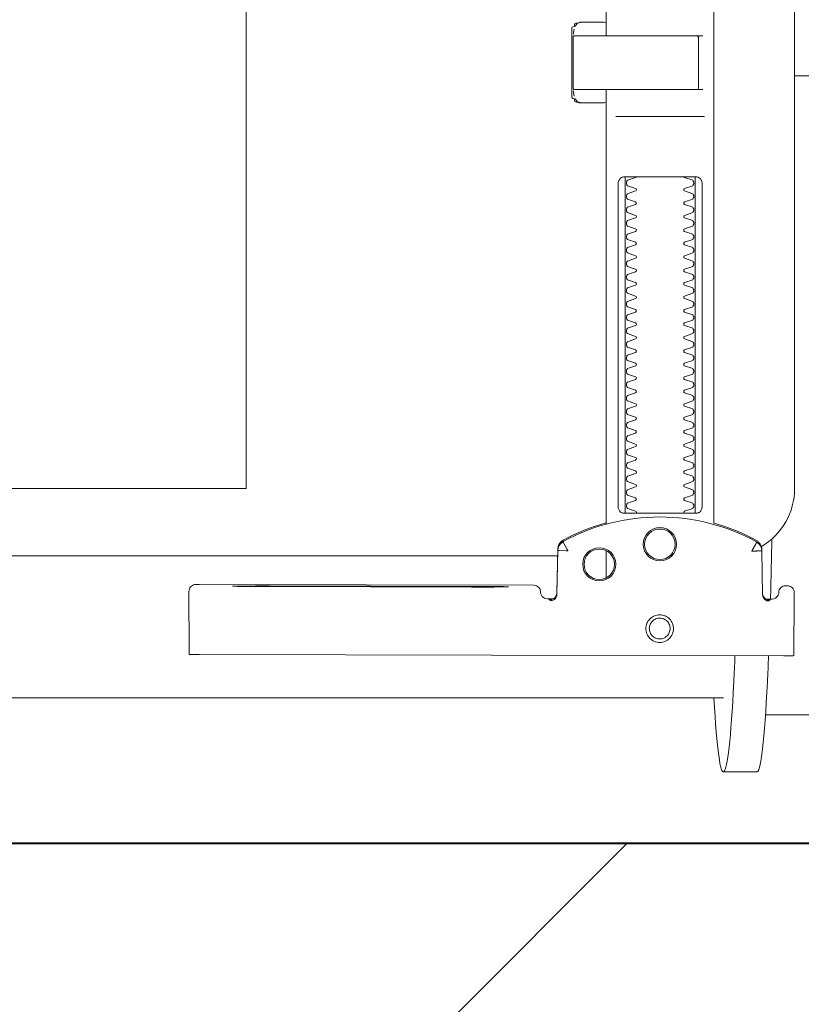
# Model space of a CAD drawing. Header units: millimetres. Extents: x -1893473 to 1546619, y -568027 to 942944.
# Tile 237 of 256: x 168590 to 168707, y -495583 to -495437. Entities that reach past the tile are written whole.
import ezdxf
from ezdxf.enums import TextEntityAlignment as Align

# ---------------------------------------------------------------- set-up
doc = ezdxf.new("R2010")
doc.units = ezdxf.units.MM
doc.header["$LTSCALE"] = 0.2
doc.layers.get('0').update_dxf_attribs({"lineweight": 0})
for name, color, linetype, lineweight in [('!! 0_Opis_pom', 9, 'Continuous', 13), ('!! 1_hatch projektowane ściany', 4, 'Continuous', 5), ('!! 1_OPIS POM NOWE', 140, 'Continuous', 5), ('!! 1_PROJ Sciany', 2, 'Continuous', 40), ('P-Opis nadproża', 150, 'Continuous', 9)]:
    doc.layers.add(name, color=color, linetype=linetype, lineweight=lineweight)
doc.layers.add('!!_@ wypos sanit nd', color=7, linetype='Continuous', lineweight=0, plot=False)
doc.styles.add('ARIAL', font='tahoma.ttf')

# ---------------------------------------------------------------- blocks, each defined once
blk = doc.blocks.new('A$C4ebe9e89')
for points in [[(-0.18941, 0.18181), (-0.19441, 0.18181)], [(-0.19567, 0.17331), (-0.20939, 0.17331)], [(-0.18941, 0.17081), (-0.04454, 0.17081), (-0.04035, 0.17071), (-0.03616, 0.17042), (-0.032, 0.16993), (-0.02786, 0.16925), (-0.02376, 0.16837), (-0.0197, 0.16731), (-0.0157, 0.16606), (-0.01176, 0.16462), (-0.00789, 0.163), (-0.0041, 0.1612), (-0.0004, 0.15923), (0.0032, 0.15708), (0.00671, 0.15478), (0.0101, 0.1523), (0.01337, 0.14968)], [(-0.19839, 0.16455), (-0.11148, 0.16437)], [(-0.19593, 0.15629), (-0.19608, 0.15629), (-0.19638, 0.15629), (-0.19593, 0.1562), (-0.19577, 0.15614), (-0.19563, 0.15605), (-0.19551, 0.15594), (-0.1954, 0.15581), (-0.19532, 0.15567), (-0.19526, 0.15551), (-0.19523, 0.15535)], [(-0.16479, 0.14865), (-0.16466, 0.1552), (-0.16464, 0.15536), (-0.1646, 0.15551), (-0.16454, 0.15566), (-0.16445, 0.15579), (-0.16435, 0.15591), (-0.16422, 0.15601), (-0.16408, 0.15609), (-0.16394, 0.15614), (-0.16348, 0.15622), (-0.1638, 0.15623), (-0.16395, 0.15623)], [(-0.12195, 0.15427), (-0.15195, 0.15433)], [(-0.15195, 0.15423), (-0.12195, 0.15417)], [(-0.172, 0.15297), (-0.172, 0.14892)], [(0.16493, 0.14968), (-0.16477, 0.14968)], [(-0.172, 0.06856), (-0.172, 0.07236)], [(-0.172, 0.14497), (-0.172, 0.08036)], [(-0.1852, 0.14236), (-0.1852, 0.09436)], [(-0.1748, 0.09436), (-0.1748, 0.14236)], [(-0.11847, 0.04968), (-0.11847, 0.13968), (0.11153, 0.13968), (0.11153, 0.04968)], [(-0.17342, 0.08436), (-0.18658, 0.08436)], [(-0.172, 0.0823), (-0.17167, 0.08236), (-0.1682, 0.08236), (-0.16809, 0.08236), (-0.16798, 0.08234), (-0.16789, 0.08225), (-0.16779, 0.08224), (-0.16762, 0.08223), (-0.16752, 0.08223), (-0.16741, 0.08221), (-0.1673, 0.08214), (-0.16725, 0.082), (-0.16725, 0.08174), (-0.16711, 0.08172), (-0.16701, 0.08168), (-0.16693, 0.08162), (-0.16687, 0.08148), (-0.16687, 0.07124), (-0.16691, 0.07111), (-0.16701, 0.07103), (-0.16725, 0.07098), (-0.16725, 0.07071), (-0.16728, 0.07061), (-0.16735, 0.07054), (-0.16746, 0.0705), (-0.16762, 0.07049), (-0.16775, 0.07048), (-0.16789, 0.07046), (-0.16797, 0.07039), (-0.16807, 0.07036), (-0.1682, 0.07036), (-0.17167, 0.07036), (-0.172, 0.07041)], [(-0.16829, 0.08235), (-0.16772, 0.08221), (-0.16738, 0.08176)], [(-0.16723, 0.08135), (-0.16714, 0.08082), (-0.16713, 0.08055)], [(-0.18633, 0.08036), (-0.17526, 0.08036), (-0.17367, 0.08036)], [(-0.2, 0.07831), (-0.20939, 0.07831)], [(-0.18633, 0.07236), (-0.1855, 0.07236), (-0.18567, 0.07246), (-0.1857, 0.07256)], [(-0.16713, 0.07216), (-0.16714, 0.0719), (-0.16723, 0.07137)], [(-0.16738, 0.07096), (-0.16772, 0.07051), (-0.16829, 0.07036)]]:
    blk.add_lwpolyline(points)
for points in [[(-0.19989, 0.16454), (-0.19995, 0.15554, 0.009369), (-0.19993, 0.15511), (-0.19991, 0.15494), (-0.19986, 0.15477), (-0.19978, 0.15461), (-0.19968, 0.15447), (-0.19955, 0.15435), (-0.1994, 0.15426), (-0.19924, 0.15419), (-0.19907, 0.15415), (-0.19895, 0.15414), (-0.1988, 0.15414)], [(-0.16412, 0.15607), (-0.16324, 0.15607), (-0.16303, 0.15604), (-0.16282, 0.15598), (-0.16264, 0.15587), (-0.16249, 0.15572), (-0.16236, 0.15555), (-0.16228, 0.15535), (-0.16224, 0.15515, 0.002299), (-0.16224, 0.15503, 0.40455), (-0.16124, 0.15406), (-0.11145, 0.15396), (-0.11127, 0.15396), (-0.11111, 0.15396), (-0.11099, 0.15396), (-0.11083, 0.15397), (-0.11065, 0.15401), (-0.11048, 0.15408), (-0.11033, 0.15418), (-0.1102, 0.1543), (-0.11009, 0.15445), (-0.11001, 0.15461), (-0.10996, 0.15479), (-0.10995, 0.15497), (-0.10997, 0.16396), (-0.10998, 0.16435)], [(-0.19576, 0.15613), (-0.19665, 0.15613, 0.282591), (-0.19753, 0.15558), (-0.19757, 0.15549), (-0.19761, 0.15538), (-0.19763, 0.15529), (-0.19764, 0.15514, -0.415352), (-0.19864, 0.15414)], [(-0.19623, 0.15644), (-0.19587, 0.15638), (-0.19555, 0.15617), (-0.19533, 0.15585), (-0.19523, 0.1555), (-0.19513, 0.14894), (-0.19513, 0.14888, 0.265347), (-0.19435, 0.14762, 0.125711), (-0.17997, 0.14391, 0.125711), (-0.16558, 0.14756, 0.26954), (-0.16479, 0.14885), (-0.16467, 0.1554), (-0.16464, 0.15562), (-0.16456, 0.15583), (-0.16444, 0.15601), (-0.16428, 0.15617), (-0.16409, 0.15628), (-0.16388, 0.15635), (-0.16368, 0.15638)], [(-0.15993, 0.04968), (-0.17248, 0.04968, 0.405519), (-0.172, 0.05018), (-0.172, 0.05088, 0.414214), (-0.1725, 0.05138), (-0.1875, 0.05138, 0.414214), (-0.188, 0.05088), (-0.188, 0.05018, 0.405519), (-0.18751, 0.04968), (-0.19, 0.04968, -0.414214), (-0.2, 0.05968), (-0.2, 0.13968, -0.266001), (-0.19506, 0.1483)], [(-0.19512, 0.14869), (-0.19511, 0.1485), (-0.19509, 0.1484), (-0.19506, 0.1483), (-0.19503, 0.1482), (-0.19498, 0.1481), (-0.19493, 0.148), (-0.19488, 0.14791), (-0.19482, 0.14782), (-0.19475, 0.14774), (-0.19467, 0.14766), (-0.1946, 0.14759), (-0.19451, 0.14753), (-0.19443, 0.14747), (-0.19434, 0.14742), (-0.19358, 0.14701), (-0.19281, 0.14663), (-0.19203, 0.14628), (-0.19124, 0.14594), (-0.19044, 0.14563), (-0.18964, 0.14534), (-0.18882, 0.14507), (-0.188, 0.14483), (-0.188, 0.06856, 0.414214)], [(-0.172, 0.14478), (-0.17117, 0.14502), (-0.17034, 0.14528), (-0.16952, 0.14557), (-0.16871, 0.14588), (-0.16791, 0.14622), (-0.16712, 0.14657), (-0.16635, 0.14695), (-0.16558, 0.14736), (-0.16557, 0.14736, 0.269546), (-0.16479, 0.14865)], [(-0.18353, 0.09336, 0.182836), (-0.18364, 0.09345), (-0.18485, 0.09386, 0.050055), (-0.185, 0.09412), (-0.185, 0.0944, 0.050055), (-0.18485, 0.09466), (-0.18364, 0.09507, 0.719897), (-0.18364, 0.09545), (-0.18485, 0.09586, 0.050055), (-0.185, 0.09612), (-0.185, 0.0964, 0.050055), (-0.18485, 0.09666), (-0.18364, 0.09707, 0.719897), (-0.18364, 0.09745), (-0.18485, 0.09786, 0.050055), (-0.185, 0.09812), (-0.185, 0.0984, 0.050055), (-0.18485, 0.09866), (-0.18364, 0.09907, 0.719897), (-0.18364, 0.09945), (-0.18485, 0.09986, 0.050055), (-0.185, 0.10012), (-0.185, 0.1004, 0.050055), (-0.18485, 0.10066), (-0.18364, 0.10107, 0.719897), (-0.18364, 0.10145), (-0.18485, 0.10186, 0.050055), (-0.185, 0.10212), (-0.185, 0.1024, 0.050055), (-0.18485, 0.10266), (-0.18364, 0.10307, 0.719897), (-0.18364, 0.10345), (-0.18485, 0.10386, 0.050055), (-0.185, 0.10412), (-0.185, 0.1044, 0.050055), (-0.18485, 0.10466), (-0.18364, 0.10507, 0.719897), (-0.18364, 0.10545), (-0.18485, 0.10586, 0.050055), (-0.185, 0.10612), (-0.185, 0.1064, 0.050055), (-0.18485, 0.10666), (-0.18364, 0.10707, 0.719897), (-0.18364, 0.10745), (-0.18485, 0.10786, 0.050055), (-0.185, 0.10812), (-0.185, 0.1084, 0.050055), (-0.18485, 0.10866), (-0.18364, 0.10907, 0.719897), (-0.18364, 0.10945), (-0.18485, 0.10986, 0.050055), (-0.185, 0.11012), (-0.185, 0.1104, 0.050055), (-0.18485, 0.11066), (-0.18364, 0.11107, 0.719897), (-0.18364, 0.11145), (-0.18485, 0.11186, 0.050055), (-0.185, 0.11212), (-0.185, 0.1124, 0.050055), (-0.18485, 0.11266), (-0.18364, 0.11307, 0.719897), (-0.18364, 0.11345), (-0.18485, 0.11386, 0.050055), (-0.185, 0.11412), (-0.185, 0.1144, 0.050055), (-0.18485, 0.11466), (-0.18364, 0.11507, 0.719897), (-0.18364, 0.11545), (-0.18485, 0.11586, 0.050055), (-0.185, 0.11612), (-0.185, 0.1164, 0.050055), (-0.18485, 0.11666), (-0.18364, 0.11707, 0.719897), (-0.18364, 0.11745), (-0.18485, 0.11786, 0.050055), (-0.185, 0.11812), (-0.185, 0.1184, 0.050055), (-0.18485, 0.11866), (-0.18364, 0.11907, 0.719897), (-0.18364, 0.11945), (-0.18485, 0.11986, 0.050055), (-0.185, 0.12012), (-0.185, 0.1204, 0.050055), (-0.18485, 0.12066), (-0.18364, 0.12107, 0.719897), (-0.18364, 0.12145), (-0.18485, 0.12186, 0.050055), (-0.185, 0.12212), (-0.185, 0.1224, 0.050055), (-0.18485, 0.12266), (-0.18364, 0.12307, 0.719897), (-0.18364, 0.12345), (-0.18485, 0.12386, 0.050055), (-0.185, 0.12412), (-0.185, 0.1244, 0.050055), (-0.18485, 0.12466), (-0.18364, 0.12507, 0.719897), (-0.18364, 0.12545), (-0.18485, 0.12586, 0.050055), (-0.185, 0.12612), (-0.185, 0.1264, 0.050055), (-0.18485, 0.12666), (-0.18364, 0.12707, 0.719897), (-0.18364, 0.12745), (-0.18485, 0.12786, 0.050055), (-0.185, 0.12812), (-0.185, 0.1284, 0.050055), (-0.18485, 0.12866), (-0.18364, 0.12907, 0.719897), (-0.18364, 0.12945), (-0.18485, 0.12986, 0.050055), (-0.185, 0.13012), (-0.185, 0.1304, 0.050055), (-0.18485, 0.13066), (-0.18364, 0.13107, 0.719897), (-0.18364, 0.13145), (-0.18485, 0.13186, 0.050055), (-0.185, 0.13212), (-0.185, 0.1324, 0.050055), (-0.18485, 0.13266), (-0.18364, 0.13307, 0.719897), (-0.18364, 0.13345), (-0.18485, 0.13386, 0.050055), (-0.185, 0.13412), (-0.185, 0.1344, 0.050055), (-0.18485, 0.13466), (-0.18364, 0.13507, 0.719897), (-0.18364, 0.13545), (-0.18485, 0.13586, 0.050055), (-0.185, 0.13612), (-0.185, 0.1364, 0.050055), (-0.18485, 0.13666), (-0.18364, 0.13707, 0.719897), (-0.18364, 0.13745), (-0.18485, 0.13786, 0.050055), (-0.185, 0.13812), (-0.185, 0.1384, 0.050055), (-0.18485, 0.13866), (-0.18364, 0.13907, 0.719897), (-0.18364, 0.13945), (-0.18485, 0.13986, 0.050055), (-0.185, 0.14012), (-0.185, 0.1404, 0.050055), (-0.18485, 0.14066), (-0.18364, 0.14107, 0.719897), (-0.18364, 0.14145), (-0.18485, 0.14186, 0.050055), (-0.185, 0.14212), (-0.185, 0.1424, 0.050055), (-0.18485, 0.14266), (-0.18364, 0.14307, 0.474594), (-0.18353, 0.14336)], [(-0.17647, 0.14336, 0.474594), (-0.17636, 0.14307), (-0.17514, 0.14266, 0.050055), (-0.175, 0.1424), (-0.175, 0.14212, 0.050055), (-0.17514, 0.14186), (-0.17636, 0.14145, 0.719897), (-0.17636, 0.14107), (-0.17514, 0.14066, 0.050055), (-0.175, 0.1404), (-0.175, 0.14012, 0.050055), (-0.17514, 0.13986), (-0.17636, 0.13945, 0.719897), (-0.17636, 0.13907), (-0.17514, 0.13866, 0.050055), (-0.175, 0.1384), (-0.175, 0.13812, 0.050055), (-0.17514, 0.13786), (-0.17636, 0.13745, 0.719897), (-0.17636, 0.13707), (-0.17514, 0.13666, 0.050055), (-0.175, 0.1364), (-0.175, 0.13612, 0.050055), (-0.17514, 0.13586), (-0.17636, 0.13545, 0.719897), (-0.17636, 0.13507), (-0.17514, 0.13466, 0.050055), (-0.175, 0.1344), (-0.175, 0.13412, 0.050055), (-0.17514, 0.13386), (-0.17636, 0.13345, 0.719897), (-0.17636, 0.13307), (-0.17514, 0.13266, 0.050055), (-0.175, 0.1324), (-0.175, 0.13212, 0.050055), (-0.17514, 0.13186), (-0.17636, 0.13145, 0.719897), (-0.17636, 0.13107), (-0.17514, 0.13066, 0.050055), (-0.175, 0.1304), (-0.175, 0.13012, 0.050055), (-0.17514, 0.12986), (-0.17636, 0.12945, 0.719897), (-0.17636, 0.12907), (-0.17514, 0.12866, 0.050055), (-0.175, 0.1284), (-0.175, 0.12812, 0.050055), (-0.17514, 0.12786), (-0.17636, 0.12745, 0.719897), (-0.17636, 0.12707), (-0.17514, 0.12666, 0.050055), (-0.175, 0.1264), (-0.175, 0.12612, 0.050055), (-0.17514, 0.12586), (-0.17636, 0.12545, 0.719897), (-0.17636, 0.12507), (-0.17514, 0.12466, 0.050055), (-0.175, 0.1244), (-0.175, 0.12412, 0.050055), (-0.17514, 0.12386), (-0.17636, 0.12345, 0.719897), (-0.17636, 0.12307), (-0.17514, 0.12266, 0.050055), (-0.175, 0.1224), (-0.175, 0.12212, 0.050055), (-0.17514, 0.12186), (-0.17636, 0.12145, 0.719897), (-0.17636, 0.12107), (-0.17514, 0.12066, 0.050055), (-0.175, 0.1204), (-0.175, 0.12012, 0.050055), (-0.17514, 0.11986), (-0.17636, 0.11945, 0.719897), (-0.17636, 0.11907), (-0.17514, 0.11866, 0.050055), (-0.175, 0.1184), (-0.175, 0.11812, 0.050055), (-0.17514, 0.11786), (-0.17636, 0.11745, 0.719897), (-0.17636, 0.11707), (-0.17514, 0.11666, 0.050055), (-0.175, 0.1164), (-0.175, 0.11612, 0.050055), (-0.17514, 0.11586), (-0.17636, 0.11545, 0.719897), (-0.17636, 0.11507), (-0.17514, 0.11466, 0.050055), (-0.175, 0.1144), (-0.175, 0.11412, 0.050055), (-0.17514, 0.11386), (-0.17636, 0.11345, 0.719897), (-0.17636, 0.11307), (-0.17514, 0.11266, 0.050055), (-0.175, 0.1124), (-0.175, 0.11212, 0.050055), (-0.17514, 0.11186), (-0.17636, 0.11145, 0.719897), (-0.17636, 0.11107), (-0.17514, 0.11066, 0.050055), (-0.175, 0.1104), (-0.175, 0.11012, 0.050055), (-0.17514, 0.10986), (-0.17636, 0.10945, 0.719897), (-0.17636, 0.10907), (-0.17514, 0.10866, 0.050055), (-0.175, 0.1084), (-0.175, 0.10812, 0.050055), (-0.17514, 0.10786), (-0.17636, 0.10745, 0.719897), (-0.17636, 0.10707), (-0.17514, 0.10666, 0.050055), (-0.175, 0.1064), (-0.175, 0.10612, 0.050055), (-0.17514, 0.10586), (-0.17636, 0.10545, 0.719897), (-0.17636, 0.10507), (-0.17514, 0.10466, 0.050055), (-0.175, 0.1044), (-0.175, 0.10412, 0.050055), (-0.17514, 0.10386), (-0.17636, 0.10345, 0.719897), (-0.17636, 0.10307), (-0.17514, 0.10266, 0.050055), (-0.175, 0.1024), (-0.175, 0.10212, 0.050055), (-0.17514, 0.10186), (-0.17636, 0.10145, 0.719897), (-0.17636, 0.10107), (-0.17514, 0.10066, 0.050055), (-0.175, 0.1004), (-0.175, 0.10012, 0.050055), (-0.17514, 0.09986), (-0.17636, 0.09945, 0.719897), (-0.17636, 0.09907), (-0.17514, 0.09866, 0.050055), (-0.175, 0.0984), (-0.175, 0.09812, 0.050055), (-0.17514, 0.09786), (-0.17636, 0.09745, 0.719897), (-0.17636, 0.09707), (-0.17514, 0.09666, 0.050055), (-0.175, 0.0964), (-0.175, 0.09612, 0.050055), (-0.17514, 0.09586), (-0.17636, 0.09545, 0.719897), (-0.17636, 0.09507), (-0.17514, 0.09466, 0.050055), (-0.175, 0.0944), (-0.175, 0.09412, 0.050055), (-0.17514, 0.09386), (-0.17636, 0.09345, 0.182836), (-0.17647, 0.09336)], [(-0.1857, 0.08016), (-0.1857, 0.07256), (-0.1857, 0.08016), (-0.18567, 0.08026), (-0.18559, 0.08034), (-0.17695, 0.08036), (-0.16725, 0.08036, -0.414214), (-0.16705, 0.08016), (-0.16705, 0.07256, -0.414214), (-0.16725, 0.07236), (-0.18543, 0.07236), (-0.18553, 0.0724), (-0.18559, 0.07256)]]:
    blk.add_lwpolyline(points, format="xyb")
for points in [[(-0.17994, 0.16256), (-0.17974, 0.16255), (-0.17954, 0.16252), (-0.17934, 0.16247), (-0.17915, 0.1624), (-0.17897, 0.16231), (-0.1788, 0.16221), (-0.17864, 0.16209), (-0.17849, 0.16196), (-0.17836, 0.16181), (-0.17824, 0.16165), (-0.17813, 0.16147), (-0.17805, 0.16129), (-0.17798, 0.1611), (-0.17793, 0.16091), (-0.1779, 0.16071), (-0.17789, 0.16051), (-0.1779, 0.16031), (-0.17793, 0.16011), (-0.17798, 0.15991), (-0.17805, 0.15972), (-0.17814, 0.15954), (-0.17824, 0.15937), (-0.17836, 0.15921), (-0.1785, 0.15906), (-0.17865, 0.15893), (-0.17881, 0.15881), (-0.17898, 0.1587), (-0.17916, 0.15862), (-0.17935, 0.15855), (-0.17955, 0.1585), (-0.17975, 0.15847), (-0.17995, 0.15846), (-0.18015, 0.15847), (-0.18035, 0.1585), (-0.18054, 0.15855), (-0.18073, 0.15862), (-0.18091, 0.15871), (-0.18108, 0.15881), (-0.18124, 0.15893), (-0.18139, 0.15907), (-0.18153, 0.15922), (-0.18165, 0.15938), (-0.18175, 0.15955), (-0.18184, 0.15973), (-0.1819, 0.15992), (-0.18195, 0.16012), (-0.18198, 0.16031), (-0.18199, 0.16052), (-0.18198, 0.16072), (-0.18195, 0.16091), (-0.1819, 0.16111), (-0.18183, 0.1613), (-0.18175, 0.16148), (-0.18164, 0.16165), (-0.18152, 0.16181), (-0.18139, 0.16196), (-0.18124, 0.1621), (-0.18108, 0.16222), (-0.1809, 0.16232), (-0.18072, 0.1624), (-0.18053, 0.16247), (-0.18034, 0.16252), (-0.18014, 0.16255)], [(-0.17994, 0.16205), (-0.17979, 0.16205), (-0.17964, 0.16202), (-0.17949, 0.16199), (-0.17935, 0.16194), (-0.17921, 0.16187), (-0.17908, 0.16179), (-0.17896, 0.1617), (-0.17884, 0.1616), (-0.17874, 0.16149), (-0.17865, 0.16136), (-0.17857, 0.16123), (-0.17851, 0.1611), (-0.17846, 0.16095), (-0.17842, 0.1608), (-0.1784, 0.16065), (-0.17839, 0.1605), (-0.1784, 0.16035), (-0.17842, 0.1602), (-0.17846, 0.16005), (-0.17851, 0.15991), (-0.17858, 0.15977), (-0.17866, 0.15964), (-0.17875, 0.15952), (-0.17885, 0.15941), (-0.17896, 0.1593), (-0.17908, 0.15921), (-0.17921, 0.15914), (-0.17935, 0.15907), (-0.1795, 0.15902), (-0.17964, 0.15898), (-0.17979, 0.15896), (-0.17995, 0.15895), (-0.1801, 0.15896), (-0.18025, 0.15899), (-0.18039, 0.15902), (-0.18054, 0.15907), (-0.18067, 0.15914), (-0.18081, 0.15922), (-0.18093, 0.15931), (-0.18104, 0.15941), (-0.18114, 0.15952), (-0.18123, 0.15965), (-0.18131, 0.15978), (-0.18138, 0.15991), (-0.18143, 0.16006), (-0.18146, 0.16021), (-0.18148, 0.16036), (-0.18149, 0.16051), (-0.18148, 0.16066), (-0.18146, 0.16081), (-0.18142, 0.16096), (-0.18137, 0.1611), (-0.18131, 0.16124), (-0.18123, 0.16137), (-0.18114, 0.16149), (-0.18104, 0.1616), (-0.18092, 0.1617), (-0.1808, 0.1618), (-0.18067, 0.16187), (-0.18053, 0.16194), (-0.18039, 0.16199), (-0.18024, 0.16203), (-0.18009, 0.16205)], [(-0.17471, 0.14336), (-0.17462, 0.14336), (-0.17454, 0.14335), (-0.17445, 0.14333), (-0.17436, 0.14331), (-0.17428, 0.14327), (-0.1742, 0.14323), (-0.17413, 0.14318), (-0.17406, 0.14313), (-0.174, 0.14306), (-0.17394, 0.14299), (-0.17389, 0.1429), (-0.17384, 0.1428), (-0.1738, 0.1427), (-0.17378, 0.14259), (-0.17376, 0.14247), (-0.17375, 0.14236), (-0.17375, 0.09436), (-0.17376, 0.09424), (-0.17378, 0.09413), (-0.1738, 0.09402), (-0.17384, 0.09391), (-0.17389, 0.09382), (-0.17394, 0.09373), (-0.174, 0.09366), (-0.17406, 0.09359), (-0.17413, 0.09353), (-0.1742, 0.09349), (-0.17428, 0.09344), (-0.17436, 0.09341), (-0.17445, 0.09339), (-0.17454, 0.09337), (-0.17462, 0.09336), (-0.17471, 0.09336), (-0.18529, 0.09336), (-0.18538, 0.09336), (-0.18546, 0.09337), (-0.18555, 0.09339), (-0.18564, 0.09341), (-0.18572, 0.09344), (-0.1858, 0.09349), (-0.18587, 0.09353), (-0.18594, 0.09359), (-0.186, 0.09366), (-0.18606, 0.09373), (-0.18611, 0.09382), (-0.18616, 0.09391), (-0.1862, 0.09402), (-0.18622, 0.09413), (-0.18624, 0.09424), (-0.18624, 0.09436), (-0.18624, 0.14236), (-0.18624, 0.14247), (-0.18622, 0.14259), (-0.1862, 0.1427), (-0.18616, 0.1428), (-0.18611, 0.1429), (-0.18606, 0.14299), (-0.186, 0.14306), (-0.18594, 0.14313), (-0.18587, 0.14318), (-0.1858, 0.14323), (-0.18572, 0.14327), (-0.18564, 0.14331), (-0.18555, 0.14333), (-0.18546, 0.14335), (-0.18538, 0.14336), (-0.18529, 0.14336)]]:
    blk.add_lwpolyline(points, close=True)
for points in [[(-0.19435, 0.14766), (-0.19435, 0.14766), (-0.19435, 0.14766), (-0.19435, 0.14766), (-0.19435, 0.14766), (-0.19435, 0.14766), (-0.19434, 0.14766), (-0.19434, 0.14766), (-0.19434, 0.14766), (-0.19434, 0.14766), (-0.19434, 0.14766), (-0.19435, 0.14766), (-0.19435, 0.14766), (-0.19435, 0.14766), (-0.19435, 0.14766), (-0.19435, 0.14766), (-0.19435, 0.14766), (-0.19435, 0.14766), (-0.19435, 0.14766), (-0.19435, 0.14767), (-0.19435, 0.14767), (-0.19435, 0.14767), (-0.19435, 0.14767), (-0.19435, 0.14767), (-0.19435, 0.14767), (-0.19435, 0.14768), (-0.19434, 0.14768), (-0.19434, 0.14768), (-0.19434, 0.14769), (-0.19434, 0.14769), (-0.19433, 0.1477), (-0.19433, 0.1477), (-0.19433, 0.14771), (-0.19433, 0.14771), (-0.19433, 0.14772), (-0.19432, 0.14772), (-0.19432, 0.14773), (-0.19432, 0.14773), (-0.19431, 0.14774), (-0.19431, 0.14774), (-0.19431, 0.14775), (-0.1943, 0.14776), (-0.1943, 0.14776), (-0.1943, 0.14777), (-0.19429, 0.14778), (-0.19429, 0.14779), (-0.19428, 0.14779), (-0.19428, 0.1478), (-0.19428, 0.14781), (-0.19427, 0.14782), (-0.19427, 0.14783), (-0.19426, 0.14784), (-0.19426, 0.14784), (-0.19425, 0.14785), (-0.19425, 0.14786), (-0.19424, 0.14787), (-0.19424, 0.14788), (-0.19423, 0.14789), (-0.19423, 0.1479), (-0.19422, 0.14791), (-0.19421, 0.14792), (-0.19421, 0.14793), (-0.1942, 0.14794), (-0.1942, 0.14796), (-0.19419, 0.14797), (-0.19418, 0.14798), (-0.19418, 0.14799), (-0.19417, 0.148), (-0.19416, 0.14801), (-0.19416, 0.14803), (-0.19415, 0.14804), (-0.19414, 0.14806), (-0.19412, 0.14809), (-0.19411, 0.14812), (-0.19409, 0.14814), (-0.19408, 0.14817), (-0.19406, 0.1482), (-0.19405, 0.14823), (-0.19395, 0.14841), (-0.19393, 0.14844), (-0.19389, 0.14851), (-0.19388, 0.14854), (-0.19386, 0.14858), (-0.19384, 0.14861), (-0.19382, 0.14864), (-0.1938, 0.14868), (-0.19378, 0.14871), (-0.19376, 0.14875), (-0.19375, 0.14877), (-0.19375, 0.14878), (-0.19374, 0.14878), (-0.19373, 0.1488), (-0.19373, 0.14881), (-0.19372, 0.14882), (-0.19372, 0.14883), (-0.19371, 0.14884), (-0.19371, 0.14885), (-0.1937, 0.14885), (-0.1937, 0.14886), (-0.1937, 0.14886), (-0.1937, 0.14886), (-0.1937, 0.14887), (-0.1937, 0.14887), (-0.19369, 0.14888), (-0.19369, 0.14889), (-0.19369, 0.14889), (-0.19368, 0.1489), (-0.19368, 0.1489), (-0.19368, 0.1489), (-0.19368, 0.14891), (-0.19367, 0.14891), (-0.19367, 0.14892), (-0.19366, 0.14892), (-0.19366, 0.14892), (-0.19365, 0.14893), (-0.19365, 0.14893), (-0.19364, 0.14894), (-0.19364, 0.14894), (-0.19364, 0.14894), (-0.19363, 0.14895), (-0.19363, 0.14895), (-0.19363, 0.14896), (-0.19363, 0.14896), (-0.19363, 0.14896), (-0.19363, 0.14897), (-0.19363, 0.14897), (-0.19363, 0.14898), (-0.19363, 0.14898), (-0.19363, 0.14899), (-0.19363, 0.14899), (-0.19364, 0.14899), (-0.19364, 0.149), (-0.19364, 0.149), (-0.19364, 0.149), (-0.19365, 0.149), (-0.19365, 0.149), (-0.19365, 0.149), (-0.19365, 0.149), (-0.19365, 0.149), (-0.19365, 0.149), (-0.19366, 0.149), (-0.19366, 0.149), (-0.19366, 0.149), (-0.19366, 0.149), (-0.19366, 0.149), (-0.19367, 0.149), (-0.19367, 0.149), (-0.19367, 0.149), (-0.19367, 0.149), (-0.19368, 0.149), (-0.19368, 0.149), (-0.19368, 0.149), (-0.19369, 0.149), (-0.19369, 0.14899), (-0.1937, 0.14899), (-0.1937, 0.14899), (-0.1937, 0.14899), (-0.19371, 0.14899), (-0.19371, 0.14899), (-0.19371, 0.14899), (-0.19372, 0.14898), (-0.19372, 0.14898), (-0.19373, 0.14898), (-0.19373, 0.14898), (-0.19373, 0.14898), (-0.19374, 0.14898), (-0.19374, 0.14898), (-0.19375, 0.14898), (-0.19375, 0.14899), (-0.19376, 0.14899), (-0.19376, 0.14899), (-0.19376, 0.14899), (-0.19377, 0.14899), (-0.19377, 0.14899), (-0.19377, 0.14899), (-0.19378, 0.14899), (-0.19378, 0.14899), (-0.19378, 0.14899), (-0.19378, 0.14899), (-0.19378, 0.14899), (-0.19379, 0.14899), (-0.19379, 0.14899), (-0.19379, 0.14899), (-0.1938, 0.14899), (-0.1938, 0.14899), (-0.19381, 0.14899), (-0.19381, 0.14899), (-0.19382, 0.14899), (-0.19382, 0.14899), (-0.19383, 0.14899), (-0.19384, 0.14899), (-0.19385, 0.14899), (-0.19385, 0.14899), (-0.19386, 0.14899), (-0.19387, 0.14899), (-0.19388, 0.14899), (-0.19388, 0.14899), (-0.19389, 0.14898), (-0.1939, 0.14898), (-0.19391, 0.14898), (-0.19392, 0.14898), (-0.19397, 0.14898), (-0.19398, 0.14898), (-0.19399, 0.14898), (-0.194, 0.14898), (-0.19401, 0.14898), (-0.19402, 0.14898), (-0.19403, 0.14898), (-0.19404, 0.14898), (-0.19406, 0.14898), (-0.19407, 0.14898), (-0.19408, 0.14898), (-0.19409, 0.14898), (-0.1941, 0.14898), (-0.19411, 0.14898), (-0.19416, 0.14898), (-0.19419, 0.14898), (-0.19421, 0.14898), (-0.19424, 0.14898), (-0.19426, 0.14898), (-0.19428, 0.14898), (-0.19431, 0.14898), (-0.19433, 0.14898), (-0.19435, 0.14898), (-0.19438, 0.14897), (-0.19455, 0.14897), (-0.19457, 0.14897), (-0.19459, 0.14897), (-0.19461, 0.14897), (-0.19463, 0.14897), (-0.19464, 0.14897), (-0.19465, 0.14897), (-0.19466, 0.14897), (-0.19467, 0.14897), (-0.19468, 0.14897), (-0.19469, 0.14897), (-0.1947, 0.14897), (-0.19471, 0.14897), (-0.19472, 0.14897), (-0.19473, 0.14897), (-0.19473, 0.14897), (-0.19474, 0.14897), (-0.19475, 0.14897), (-0.19476, 0.14897), (-0.19477, 0.14897), (-0.19478, 0.14897), (-0.19479, 0.14897), (-0.19479, 0.14897), (-0.1948, 0.14897), (-0.19481, 0.14897), (-0.19482, 0.14896), (-0.19483, 0.14896), (-0.19483, 0.14896), (-0.19484, 0.14896), (-0.19485, 0.14896), (-0.19486, 0.14896), (-0.19486, 0.14896), (-0.19487, 0.14896), (-0.19488, 0.14896), (-0.19489, 0.14896), (-0.19489, 0.14896), (-0.1949, 0.14896), (-0.19491, 0.14896), (-0.19491, 0.14896), (-0.19492, 0.14896), (-0.19493, 0.14896), (-0.19493, 0.14896), (-0.19494, 0.14896), (-0.19495, 0.14896), (-0.19495, 0.14896), (-0.19496, 0.14896), (-0.19497, 0.14896), (-0.19498, 0.14896), (-0.19499, 0.14896), (-0.19499, 0.14896), (-0.195, 0.14896), (-0.19501, 0.14896), (-0.19501, 0.14896), (-0.19502, 0.14896), (-0.19502, 0.14896), (-0.19503, 0.14896), (-0.19503, 0.14896), (-0.19504, 0.14896), (-0.19504, 0.14896), (-0.19504, 0.14896), (-0.19505, 0.14896), (-0.19505, 0.14896), (-0.19506, 0.14896), (-0.19506, 0.14896), (-0.19506, 0.14896), (-0.19507, 0.14896), (-0.19507, 0.14896), (-0.19508, 0.14896), (-0.19508, 0.14896), (-0.19508, 0.14896), (-0.19509, 0.14896), (-0.19509, 0.14896), (-0.19509, 0.14896), (-0.1951, 0.14896), (-0.1951, 0.14896), (-0.1951, 0.14896), (-0.1951, 0.14896), (-0.19511, 0.14896), (-0.19511, 0.14896), (-0.19511, 0.14896), (-0.19511, 0.14896), (-0.19511, 0.14896), (-0.19512, 0.14896), (-0.19512, 0.14896), (-0.19512, 0.14896), (-0.19512, 0.14896), (-0.19512, 0.14896), (-0.19512, 0.14896), (-0.19512, 0.14895), (-0.19513, 0.14895), (-0.19513, 0.14895), (-0.19513, 0.14895), (-0.19513, 0.14895), (-0.19513, 0.14895), (-0.19513, 0.14895), (-0.19513, 0.14895), (-0.19513, 0.14895), (-0.19513, 0.14895), (-0.19513, 0.14895), (-0.19513, 0.14895), (-0.19513, 0.14895), (-0.19513, 0.14895), (-0.19513, 0.14895), (-0.19513, 0.14896), (-0.19513, 0.14896), (-0.19513, 0.14896), (-0.19513, 0.14896), (-0.19513, 0.14896), (-0.19513, 0.14896), (-0.19513, 0.14896), (-0.19513, 0.14896), (-0.19513, 0.14896), (-0.19513, 0.14896), (-0.19513, 0.14896), (-0.19513, 0.14896), (-0.19513, 0.14896), (-0.19513, 0.14896), (-0.19513, 0.14896), (-0.19513, 0.14895), (-0.19513, 0.14895, 0.269547)], [(-0.1648, 0.14889), (-0.16481, 0.14889), (-0.16484, 0.1489), (-0.16497, 0.1489), (-0.16603, 0.14893), (-0.16612, 0.14893), (-0.16616, 0.14893), (-0.1662, 0.14893), (-0.16623, 0.14894), (-0.16627, 0.14895), (-0.1663, 0.14893), (-0.1663, 0.1489), (-0.16627, 0.14888), (-0.16625, 0.14885), (-0.16623, 0.14881), (-0.16621, 0.14878), (-0.16619, 0.14875), (-0.16561, 0.14767), (-0.16559, 0.14763), (-0.16558, 0.1476, 0.269546)]]:
    blk.add_lwpolyline(points, format="xyb", close=True)
for centre, radius in [((-0.17096, 0.15095), 0.00247), ((-0.17096, 0.15095), 0.00227), ((-0.17997, 0.14797), 0.00247), ((-0.17997, 0.14797), 0.00227)]:
    blk.add_circle(centre, radius)
for centre, major_axis, ratio, start_param, end_param in [((-0.18941, 0.12581), (0, 0.056), 0.04256, 5.645661, 6.988802), ((-0.19441, 0.12581), (0, 0.056), 0.04256, 0, 0.705617), ((-0.19441, 0.12581), (0, 0.056), 0.04256, 0.705617, 0.806963), ((-0.18941, 0.12581), (0, 0.056), 0.04256, 0.705617, 0.807212), ((-0.19839, 0.16453), (-0.0015, 0), 0.008726, 4.712674, 6.283151), ((-0.11148, 0.16436), (-0.0015, 0), 0.008726, 3.141878, 4.712682), ((-0.19663, 0.15713), (-0.000002, -0.001), 0.000289, 6.274459, 6.283185), ((-0.19441, 0.12581), (0, 0.056), 0.04256, 0.998527, 1.179108), ((-0.16324, 0.15707), (-0.000002, -0.001), 0.000289, 6.274459, 6.283185), ((-0.19879, 0.15514), (-0.000011, -0.001), 0.706875, 0, 0.012337), ((-0.19844, 0.15414), (-0.000501, 0.000001), 0.008726, 0.786107, 1.14947), ((-0.19864, 0.15514), (-0.000006, -0.001), 0.408573, 0, 0.00956), ((-0.15195, 0.15428), (0.0055, -0.00001), 0.008726, 1.571085, 4.712678), ((-0.12195, 0.15422), (0.0055, -0.00001), 0.008726, 4.712678, 7.854271), ((-0.19463, 0.14876), (-0.0005, -0.000008), 0.017454, 0, 0.000137), ((-0.16529, 0.14886), (0.0005, -0.00001), 0.000006, 6.282744, 6.283185), ((-0.1852, 0.14236), (0, 0.001), 0.000289, 4.712389, 6.283185), ((-0.1748, 0.14236), (0, -0.001), 0.000289, 1.570796, 3.141593), ((-0.1852, 0.09436), (0, -0.001), 0.000289, 0, 1.570796), ((-0.1748, 0.09436), (0, -0.001), 0.000289, 0, 1.570796), ((-0.16763, 0.08203), (0.000004, 0.0002), 0.133184, 0.00502, 0.005026), ((-0.16723, 0.08153), (0.000013, 0.0002), 0.223, 0.006306, 0.006351), ((-0.16763, 0.07069), (0.000004, -0.0002), 0.133184, 6.278107, 6.278112), ((-0.16723, 0.07118), (0.000013, -0.0002), 0.223, 6.276731, 6.276777)]:
    blk.add_ellipse(centre, major_axis=major_axis, ratio=ratio, start_param=start_param, end_param=end_param)
blk = doc.blocks.new('A$C2EB40A8D')
at = {"layer": '!! 1_hatch projektowane ściany'}
h = blk.add_hatch(dxfattribs=at)
h.set_pattern_fill('ANSI31', color=256, scale=25)
h.set_pattern_definition([(45, (-604946.8, 1976053.4), (-56.1266008, 56.1266008), [])])
h.paths.add_polyline_path([(3298.87011, -1277.48603), (6407.5648, -1277.48603), (6407.5648, -1157.48603), (3298.87011, -1157.48603)])
blk.add_lwpolyline([(3298.87011, -1277.48603), (6407.5648, -1277.48603), (6407.5648, -1157.48603), (3298.87011, -1157.48603)], close=True, dxfattribs=at)
at = {"layer": '!! 1_PROJ Sciany'}
blk.add_lwpolyline([(6407.5648, -1157.48603), (3298.87011, -1157.48603)], dxfattribs=at)
at = {"layer": '!!_@ wypos sanit nd', "xscale": 1000, "yscale": 1000, "zscale": 1000, "rotation": 180}
blk.add_blockref('A$C4ebe9e89', (4837.75685, -965.0155), dxfattribs=at)
at = {"layer": '!! 0_Opis_pom', "ltscale": 0.7, "style": 'ARIAL'}
for tag, p in [('B1,21', (-891.77727, 31796.97458)), ('A1,16', (-13651.31084, 31587.95236)), ('B1,19', (-5798.61305, 31587.22944)), ('B1/17', (-9701.43347, 31565.05244)), ('1,23', (10805.41388, 31565.05244)), ('1,22', (4526.58954, 31507.65132)), ('A1,1', (-16866.13618, 31459.3792)), ('B1,18', (-7791.62894, 31330.08444)), ('B1,20', (-2961.4347, 31167.05787)), ('A1,6', (-19287.17717, 30923.71998)), ('B1,1', (14135.63445, 30913.92963)), ('B1,3', (17346.74696, 30023.81022)), ('B1,4', (29817.71501, 29157.67457)), ('A1,5', (-23454.5385, 28820.77901)), ('A1,2', (-17502.57721, 28602.57524)), ('B1,2D', (2616.16402, 28559.52261)), ('A1,15', (-13651.31084, 28261.46046)), ('B1,4', (29883.58177, 28158.35876)), ('B1,2B', (18801.54781, 27650.12382)), ('B1,2A', (13086.7373, 27376.04393)), ('A1,3', (-16846.27912, 25980.40356)), ('B1,8', (9089.53994, 25356.27639)), ('B1,6', (31915.87888, 23754.79829)), ('A1,4', (-24010.17576, 23559.17399)), ('B1,14', (-11621.32288, 23261.44183)), ('B1,13', (-3080.55208, 22924.09997)), ('B1,5', (29245.49088, 22896.69268)), ('B1,10', (3982.60923, 22874.21277)), ('B1,9', (5634.43488, 22623.92098)), ('B1,2C', (13327.26639, 22378.5328)), ('B1,7', (16398.41175, 22348.28836)), ('B1,11', (5553.20442, 20939.83877)), ('B1,12', (3693.27174, 20628.72148)), ('C1,3', (5969.08376, 16336.01084)), ('C1,2', (11955.93711, 11671.55655)), ('C1,1', (15659.17205, 11415.94196)), ('C1,4', (5140.00888, 9205.5831)), ('C1,5', (5680.4486, 6154.54995)), ('C1,10', (16327.05085, 6080.66085)), ('C1,9', (16526.57171, 3173.45283)), ('C1,6', (6367.37903, 2771.84181)), ('D0,18', (-1981.87701, -110.73158)), ('D0,7', (-13531.42299, -1159.67649)), ('C1,7', (7275.77161, -1303.00991)), ('D0,17', (2064.87671, -1345.69113)), ('D0,3', (-9324.21674, -1442.63631)), ('D0,6', (-17529.61851, -1957.37463)), ('D0,10', (-21369.4432, -2140.60378)), ('D,09', (-12990.08379, -2746.32902)), ('D0,2', (-5516.19514, -3101.87722)), ('D0,16', (2266.73061, -3284.15369)), ('D0,8', (-14357.79539, -3567.69719)), ('D0,5', (-10461.54478, -3629.26575)), ('D0,4', (-8396.53404, -4353.7937)), ('D0,15', (1974.41895, -5205.84774)), ('D0,1', (-5633.49598, -5662.48534)), ('D0,11', (-23334.09291, -6045.78706)), ('D0,12', (-22436.85763, -9302.9678)), ('D0,13', (-22436.85763, -11581.16526)), ('D0,14', (-13645.94445, -11884.57769))]:
    blk.add_attdef(tag, text='', height=119.68, dxfattribs=at).set_placement(p, align=Align.MIDDLE_CENTER)
at = {"layer": '!! 1_OPIS POM NOWE', "style": 'ARIAL'}
for tag, p in [('C1.7A', (7769.3756, 685.765)), ('C1.7C', (7655.80151, -2045.04756)), ('C1.8B', (10935.93068, -2107.41983)), ('C1.8A', (13897.39715, -2120.69016)), ('C1.7B', (8274.43201, -3270.18959)), ('E1.2', (16701.02923, -5331.07351)), ('E1.5E', (21974.23379, -5463.99012)), ('E1.5D', (24989.27391, -5785.36474)), ('E1.1', (8357.81567, -5851.01076)), ('E1.5C', (25222.53959, -6394.64172)), ('E1.5B', (27694.70831, -7009.86571)), ('E1.6', (5279.46063, -8141.28746)), ('E1.5A', (25547.9555, -8495.18994)), ('E1.5G', (23977.19473, -9792.46695)), ('E1.5F', (22414.7084, -9822.66389)), ('E1,4', (13935.69867, -10458.20073)), ('E1.5L', (28030.8296, -11267.7725)), ('E1.3', (5639.18862, -11994.01941)), ('E1.5H', (23988.49716, -12231.38049)), ('E1.5K', (27714.73934, -12977.98364)), ('E1.5I', (22290.68736, -13989.9049)), ('E1.5J', (27095.71534, -16088.17469))]:
    blk.add_attdef(tag, text='', height=119.68, dxfattribs=at).set_placement(p, align=Align.MIDDLE_CENTER)

msp = doc.modelspace()

# ---------------------------------------------------------------- block references
at = {"layer": 'P-Opis nadproża', "color": 4}
msp.add_blockref('A$C2EB40A8D', (163667.94092, -494401.63474), dxfattribs=at)

doc.saveas('drawing.dxf')
